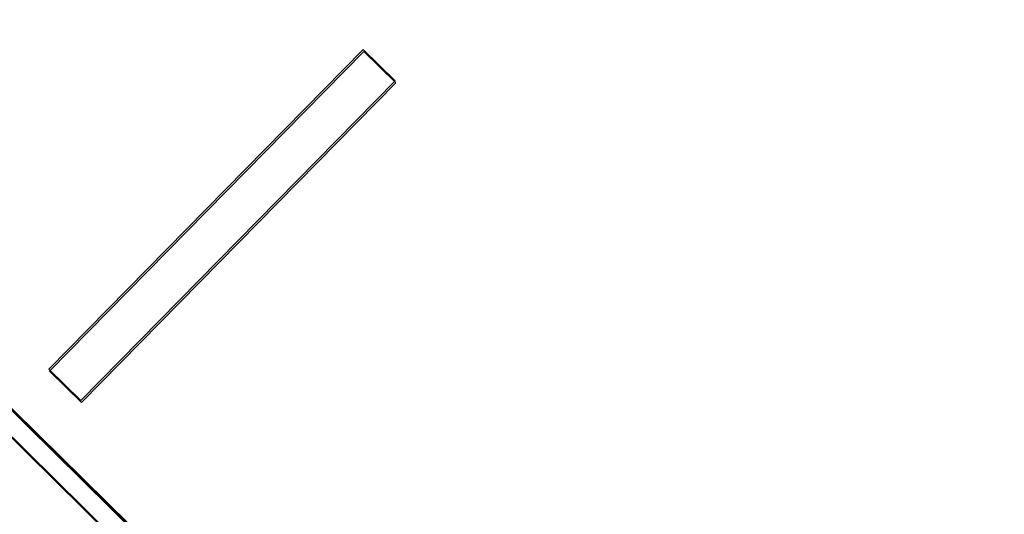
# Model space of a CAD drawing. Header units: millimetres. Extents: x 1589461 to 1701858, y 2333614 to 2610588.
# Tile 29 of 50: x 1597804 to 1598463, y 2354894 to 2355225. Entities that reach past the tile are written whole.
import ezdxf

# ---------------------------------------------------------------- set-up
doc = ezdxf.new("R2010")
doc.units = ezdxf.units.MM
doc.layers.add('isy-zv001-h02$0$A862-N-RLin', color=255, linetype='Continuous')
doc.layers.add('zv001-h02-a-200-1-0001$0$24_Innervegg', color=7, linetype='Continuous', lineweight=0)
doc.layers.add('zv001-h02-a-200-1-0001$0$271_Fast inventar', color=7, linetype='Continuous', lineweight=0)

msp = doc.modelspace()

# ---------------------------------------------------------------- linework, layer by layer
at = {"layer": 'isy-zv001-h02$0$A862-N-RLin', "flags": 128}
msp.add_lwpolyline([(1605059.14, 2357780.64), (1603644.68, 2359173.38), (1603191.61, 2359619.48), (1602384.31, 2358799.89), (1601542.21, 2357944.97), (1600700.12, 2357090.06), (1599822.93, 2356199.52), (1598610.53, 2357393.88), (1596996.6, 2355755.58), (1598403.45, 2354369.66), (1600077.1, 2352720.9)], close=True, dxfattribs=at)
at = {"layer": 'zv001-h02-a-200-1-0001$0$24_Innervegg'}
for p, q in [((1600079.49, 2352717.81), (1596998.94, 2355752.63)), ((1600079.85, 2352716.49), (1596999.29, 2355751.3)), ((1596989.81, 2355743.37), (1600070.37, 2352708.55)), ((1596990.17, 2355742.04), (1600070.73, 2352707.22))]:
    msp.add_line(p, q, dxfattribs=at)
at = {"layer": 'zv001-h02-a-200-1-0001$0$271_Fast inventar', "flags": 128}
for points in [[(1597845.18, 2354970.4), (1598055.53, 2355184.29), (1598034.14, 2355205.33), (1597823.79, 2354991.43)], [(1597845.54, 2354969.07), (1598055.89, 2355182.96), (1598034.5, 2355204), (1597824.15, 2354990.11)]]:
    msp.add_lwpolyline(points, close=True, dxfattribs=at)

doc.saveas('drawing.dxf')
